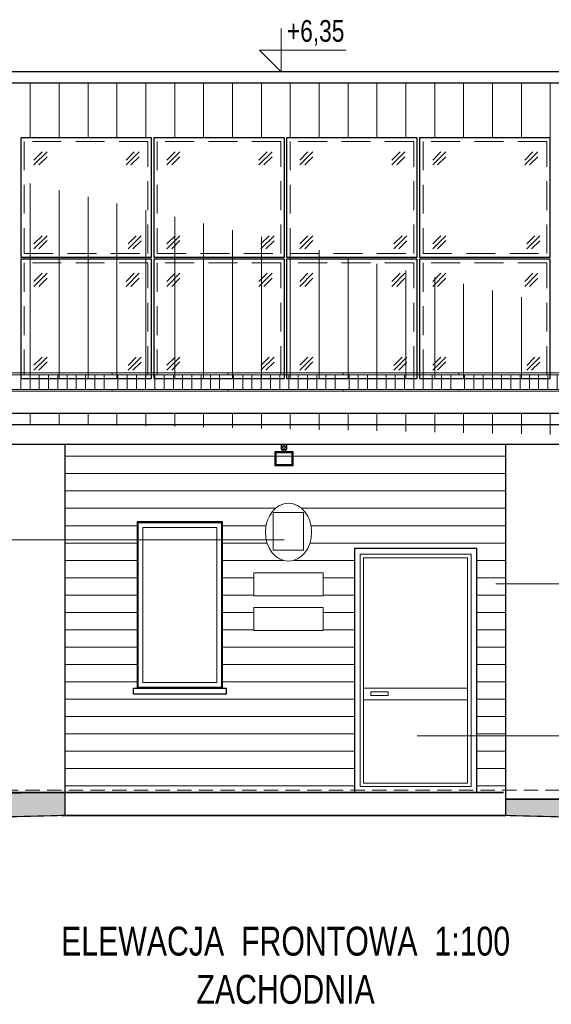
# Model space of a CAD drawing. Header units: inches. Extents: x 0 to 77643, y -44170 to 0.
# Tile 73 of 159: x 71991 to 72451, y -41943 to -41091. Entities that reach past the tile are written whole.
import ezdxf

# ---------------------------------------------------------------- set-up
doc = ezdxf.new("R2010")
doc.units = ezdxf.units.IN
doc.header["$MEASUREMENT"] = 0
doc.linetypes.add('HIDDEN', pattern=[0.375, 0.25, -0.125])
doc.layers.get('0').update_dxf_attribs({"lineweight": 0})
for name, color, linetype, lineweight in [('p--elewacja', 46, 'Continuous', 25), ('p--elewacja cienka', 251, 'Continuous', 0), ('p--elewacja-szraf', 251, 'Continuous', 0), ('p--koty wysok.', 141, 'Continuous', 0), ('p--opisy elewacji', 43, 'Continuous', 5), ('p--podpis rysunku', 7, 'Continuous', 0), ('p--tablice państwowe', 1, 'Continuous', 0)]:
    doc.layers.add(name, color=color, linetype=linetype, lineweight=lineweight)
doc.styles.add('1-50', font='arial.ttf', dxfattribs={"width": 0.75, "height": 12.5})
doc.styles.get("Standard").update_dxf_attribs({"font": 'arial.ttf', "width": 0.75})

# ---------------------------------------------------------------- blocks, each defined once
blk = doc.blocks.new('kota wykoń')
for p, q in [((0, 25), (0, 0)), ((0, 0), (-12.5, 12.5)), ((-12.5, 12.5), (37.5, 12.5))]:
    blk.add_line(p, q)
at = {"lineweight": 0}
blk.add_line((-2.5, 0), (2.5, 0), dxfattribs=at)
blk = doc.blocks.new('płotek-widok-1m')
at = {"linetype": 'Continuous', "ltscale": 12}
for p, q in [((17.01, 15.78), (0, 15.78)), ((100, 14.06), (0, 14.06)), ((5, 14.06), (5, 1.43)), ((13, 14.06), (13, 1.43)), ((21, 14.06), (21, 1.43)), ((29, 14.06), (29, 1.43)), ((37, 14.06), (37, 1.43)), ((45, 14.06), (45, 1.43)), ((53, 14.06), (53, 1.43)), ((61, 14.06), (61, 1.43)), ((69, 14.06), (69, 1.43)), ((77, 14.06), (77, 1.43)), ((85, 14.06), (85, 1.43)), ((93, 14.06), (93, 1.43)), ((100, 1.43), (0, 1.43)), ((24.98, 0), (0.52, 0))]:
    blk.add_line(p, q, dxfattribs=at)
for points in [[(0, 14.06), (0, 15.78), (100, 15.78), (100, 14.06)], [(100, 1.43), (100, 0), (0, 0), (0, 1.43)]]:
    blk.add_lwpolyline(points, dxfattribs=at)
blk = doc.blocks.new('naświeltlacz LED')
at = {"linetype": 'Continuous', "ltscale": 12}
for p, q in [((-1, -2), (-1, 0)), ((1, -2), (1, 0))]:
    blk.add_line(p, q, dxfattribs=at)
for points in [[(-8, 0), (8, 0), (8, 12), (-8, 12)], [(-7, 1), (7, 1), (7, 11), (-7, 11)], [(-2.5, -6), (2.5, -6), (2.5, -2), (-2.5, -2)]]:
    blk.add_lwpolyline(points, close=True, dxfattribs=at)
blk.add_circle((0, -4), 1.18, dxfattribs=at)

msp = doc.modelspace()

# ---------------------------------------------------------------- hatches: boundary and pattern name
at = {"layer": 'p--elewacja cienka', "linetype": 'Continuous'}
h = msp.add_hatch(dxfattribs=at)
h.set_pattern_fill('ANSI31', color=256, scale=200, angle=45, style=0)
h.set_pattern_definition([(90, (0, 10), (-25, 2e-15), [])])
h.paths.add_polyline_path([(72679.87132, -41193.36431), (71761.87132, -41193.36431), (71761.87132, -41401.36431), (72679.87132, -41401.36431)])
edge = h.paths.add_edge_path()
edge.add_line((72860.87132, -41146.11909), (71580.87132, -41146.11909))
edge.add_line((71580.87132, -41458.60953), (71580.87132, -41136.11909))
edge.add_line((72860.87132, -41431.58902), (71580.87132, -41431.58902))
edge.add_line((72860.87132, -41458.60953), (72860.87132, -41136.11909))
h = msp.add_hatch(dxfattribs=at)
h.set_pattern_fill('ANSI31', color=256, scale=120, angle=135, style=0)
h.set_pattern_definition([(180, (963.216, -398.745), (-2e-15, -15), [])])
h.paths.add_polyline_path([(72411.47132, -41579.14797), (72411.47132, -41458.60953), (72030.27132, -41458.60953), (72030.27132, -41759.40953), (72280.47132, -41759.40953), (72280.47132, -41548.40953), (72386.47132, -41548.40953), (72386.47132, -41710.36848), (72411.47132, -41710.36848)])
h.paths.add_polyline_path([(72166.47132, -41669.40953), (72166.47132, -41525.40953), (72092.47132, -41525.40953), (72092.47132, -41669.40953)], flags=16)
h.paths.add_polyline_path([(72166.47132, -41669.40953), (72092.47132, -41669.40953), (72089.47132, -41669.40953), (72089.47132, -41674.40953), (72169.47132, -41674.40953), (72169.47132, -41669.40953)], flags=16)
edge = h.paths.add_edge_path(flags=16)
edge.add_ellipse((72223.47132, -41534.40953), major_axis=(0, -25), ratio=0.8, start_angle=0, end_angle=360)
h.paths.add_polyline_path([(72193.47132, -41619.40953), (72253.47132, -41619.40953), (72253.47132, -41599.40953), (72193.47132, -41599.40953)], flags=16)
h.paths.add_polyline_path([(72193.47132, -41589.40953), (72253.47132, -41589.40953), (72253.47132, -41569.40953), (72193.47132, -41569.40953)], flags=16)
h.paths.add_polyline_path([(72093.47132, -41668.40953), (72165.47132, -41668.40953), (72165.47132, -41526.40953), (72093.47132, -41526.40953)], flags=0)
h.paths.add_polyline_path([(72411.47132, -41759.40953), (72411.47132, -41710.36848), (72386.47132, -41710.36848), (72386.47132, -41759.40953)])
h.paths.add_polyline_path([(72210.31632, -41549.92942), (72236.41697, -41549.92942), (72236.41697, -41549.92942)], flags=0)
h.paths.add_polyline_path([(72092.47132, -41669.40953), (72166.47132, -41669.40953), (72166.47132, -41525.40953), (72092.47132, -41525.40953)], flags=0)
at = {"layer": 'p--elewacja-szraf', "linetype": 'Continuous', "lineweight": 5}
h = msp.add_hatch(dxfattribs=at)
h.set_pattern_fill('02-Tynk zaprawa', color=256, scale=10, style=0)
h.set_pattern_definition([(10, (4, 6), (-0.285407, 30.412473), [0, -10]), (12, (7, 1), (-3.302908, 29.968163), [0, -10]), (-3, (0, -1), (6.563226, 29.697206), [0, -15]), (-82, (1, 0.5), (41.559146, -8.296829), [0, -5]), (23, (0, -0.5), (6.688163, 35.429768), [0, -8]), (58, (-2, -3), (37.630472, -5.826453), [0, -6]), (79, (-2, 3), (-36.947797, 14.312941), [0, -9]), (40, (4, 6), (-28.309158, 41.51616), [0, -10]), (92, (7, 1), (-40.080332, 1.602193), [0, -10]), (-43, (0, -1), (51.396654, 47.78477), [0, -15]), (-12, (1, 0.5), (19.931417, 26.433664), [0, -5]), (63, (0, -0.5), (-16.759379, 30.985855), [0, -9]), (6, (-2, -3), (15.49273498, -3.90194348), [0, -6]), (138, (-2, 3), (-37.989413, -31.730182), [0, -43]), (82, (4, 6), (-29.012177, 9.126533), [1, -10]), (-12, (7, 1), (9.171794, 28.720693), [1, -10]), (37, (0, -1), (-14.061273, 26.96814), [1, -15]), (-102, (1, 0.5), (36.21514, -22.010534), [1, -5]), (103, (0, -0.5), (-33.730123, 12.73887), [1, -8]), (-19, (-2, -3), (2.787893, -37.976672), [1, -6]), (9, (-2, 3), (0.812874, 39.614887), [1, -9]), (-92, (4, 6), (49.795044, -6.74193), [1, -10]), (-62, (7, 1), (36.726318, 16.13002), [1, -10]), (143, (0, -1), (-46.12023, -52.89541), [1, -15]), (112, (1, 0.5), (-33.060008, 1.742376), [1, -5]), (-53, (0, -0.5), (35.19673, 1.479925), [1, -9]), (126, (-2, -3), (-4.3671853, 15.3680738), [1, -6]), (38, (-2, 3), (-24.651337, 42.922157), [1, -43]), (82, (4.1, 6), (-29.012177, 9.126533), [1, -10]), (-12, (7.1, 1), (9.171794, 28.720693), [1, -10]), (37, (0.1, -1), (-14.061273, 26.96814), [1, -15]), (-102, (1.1, 0.5), (36.21514, -22.010534), [1, -5]), (103, (0.1, -0.5), (-33.730123, 12.73887), [1, -8]), (-19, (-2.1, -3), (2.787893, -37.976672), [1, -6]), (9, (-2.1, 3), (0.812874, 39.614887), [1, -9]), (-92, (4.1, 6), (49.795044, -6.74193), [1, -10]), (-62, (7.1, 1), (36.726318, 16.13002), [1, -10]), (143, (0.1, -1), (-46.12023, -52.89541), [1, -15]), (112, (1.1, 0.5), (-33.060008, 1.742376), [1, -5]), (-53, (0.1, -0.5), (35.19673, 1.479925), [1, -9]), (126, (-2.1, -3), (-4.3671853, 15.3680738), [1, -6]), (38, (-2.1, 3), (-24.651337, 42.922157), [1, -43])])
h.paths.add_polyline_path([(72030.27132, -41759.40953), (71648.07132, -41765.40953), (71648.07132, -41782.96596, -1.000000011), (71638.07132, -41782.96596), (71638.07132, -41765.40953), (71624.07132, -41765.40953), (71624.07132, -41789.40953), (72027.07132, -41779.40953), (72030.27132, -41779.40953)])
h = msp.add_hatch(dxfattribs=at)
h.set_pattern_fill('02-Tynk zaprawa', color=256, scale=10, style=0)
h.set_pattern_definition([(10, (24598.513, -21373.566), (-0.285407, 30.412473), [0, -10]), (12, (24601.513, -21378.566), (-3.302908, 29.968163), [0, -10]), (-3, (24594.513, -21380.566), (6.563226, 29.697206), [0, -15]), (-82, (24595.513, -21379.066), (41.559146, -8.29683), [0, -5]), (23, (24594.513, -21380.066), (6.688163, 35.429768), [0, -8]), (58, (24592.513, -21382.566), (37.630472, -5.826453), [0, -6]), (79, (24592.513, -21376.566), (-36.947797, 14.31294), [0, -9]), (40, (24598.513, -21373.566), (-28.30916, 41.51616), [0, -10]), (92, (24601.513, -21378.566), (-40.080332, 1.602193), [0, -10]), (-43, (24594.51, -21380.566), (51.39665, 47.78477), [0, -15]), (-12, (24595.513, -21379.066), (19.931417, 26.433664), [0, -5]), (63, (24594.513, -21380.066), (-16.75938, 30.985855), [0, -9]), (6, (24592.513, -21382.566), (15.492735, -3.9019435), [0, -6]), (138, (24592.513, -21376.566), (-37.989413, -31.73018), [0, -43]), (82, (24598.513, -21373.566), (-29.012177, 9.126533), [1, -10]), (-12, (24601.513, -21378.566), (9.171794, 28.720693), [1, -10]), (37, (24594.513, -21380.566), (-14.061273, 26.96814), [1, -15]), (-102, (24595.513, -21379.066), (36.21514, -22.010534), [1, -5]), (103, (24594.513, -21380.066), (-33.730123, 12.73887), [1, -8]), (-19, (24592.513, -21382.566), (2.787893, -37.976672), [1, -6]), (9, (24592.513, -21376.566), (0.812874, 39.614887), [1, -9]), (-92, (24598.513, -21373.566), (49.795044, -6.74193), [1, -10]), (-62, (24601.513, -21378.566), (36.726318, 16.13002), [1, -10]), (143, (24594.51, -21380.566), (-46.12023, -52.89541), [1, -15]), (112, (24595.513, -21379.066), (-33.060008, 1.742376), [1, -5]), (-53, (24594.513, -21380.066), (35.19673, 1.479925), [1, -9]), (126, (24592.513, -21382.566), (-4.3671853, 15.3680738), [1, -6]), (38, (24592.513, -21376.566), (-24.651337, 42.922157), [1, -43]), (82, (24598.613, -21373.566), (-29.012177, 9.126533), [1, -10]), (-12, (24601.613, -21378.566), (9.171794, 28.720693), [1, -10]), (37, (24594.613, -21380.566), (-14.061273, 26.96814), [1, -15]), (-102, (24595.613, -21379.066), (36.21514, -22.010534), [1, -5]), (103, (24594.613, -21380.066), (-33.730123, 12.73887), [1, -8]), (-19, (24592.413, -21382.566), (2.787893, -37.976672), [1, -6]), (9, (24592.413, -21376.566), (0.812874, 39.614887), [1, -9]), (-92, (24598.613, -21373.566), (49.795044, -6.74193), [1, -10]), (-62, (24601.613, -21378.566), (36.726318, 16.13002), [1, -10]), (143, (24594.61, -21380.566), (-46.12023, -52.89541), [1, -15]), (112, (24595.613, -21379.066), (-33.060008, 1.742376), [1, -5]), (-53, (24594.613, -21380.066), (35.19673, 1.479925), [1, -9]), (126, (24592.413, -21382.566), (-4.3671853, 15.3680738), [1, -6]), (38, (24592.413, -21376.566), (-24.651337, 42.922157), [1, -43])])
h.paths.add_polyline_path([(72817.67132, -41765.40953), (72817.67132, -41789.40953), (72411.47132, -41779.40953), (72411.47132, -41765.40953), (72793.67132, -41765.40953), (72793.67132, -41782.96596, 1), (72803.67132, -41782.96596), (72803.67132, -41765.40953)])

# ---------------------------------------------------------------- linework, layer by layer
at = {"layer": 'p--elewacja', "ltscale": 35}
for p, q in [((72860.87132, -41136.11909), (71580.87132, -41136.11909)), ((72860.87132, -41146.11909), (71580.87132, -41146.11909)), ((72860.87132, -41431.58902), (71580.87132, -41431.58902)), ((72860.87132, -41441.58902), (71580.87132, -41441.58902)), ((72793.67132, -41458.60953), (71648.07132, -41458.60953)), ((72030.27132, -41779.40953), (72030.27132, -41458.60953)), ((72411.47132, -41765.40953), (72411.47132, -41458.60953)), ((72411.47132, -41779.40953), (72411.47132, -41765.40953))]:
    msp.add_line(p, q, dxfattribs=at)
at = {"layer": 'p--elewacja', "lineweight": 35, "ltscale": 35}
for p, q in [((71648.07132, -41759.40953), (72409.40834, -41759.40953)), ((72411.47132, -41765.40953), (72793.67132, -41765.40953)), ((72027.07132, -41779.40953), (72411.47132, -41779.40953))]:
    msp.add_line(p, q, dxfattribs=at)
at = {"layer": 'p--elewacja', "ltscale": 35}
for points in [[(71991.87132, -41296.36431), (72104.87132, -41296.36431), (72104.87132, -41193.36431), (71991.87132, -41193.36431)], [(72106.87132, -41296.36431), (72219.87132, -41296.36431), (72219.87132, -41193.36431), (72106.87132, -41193.36431)], [(72221.87132, -41296.36431), (72334.87132, -41296.36431), (72334.87132, -41193.36431), (72221.87132, -41193.36431)], [(72336.87132, -41296.36431), (72449.87132, -41296.36431), (72449.87132, -41193.36431), (72336.87132, -41193.36431)], [(71991.87132, -41401.36431), (72104.87132, -41401.36431), (72104.87132, -41298.36431), (71991.87132, -41298.36431)], [(72106.87132, -41401.36431), (72219.87132, -41401.36431), (72219.87132, -41298.36431), (72106.87132, -41298.36431)], [(72221.87132, -41401.36431), (72334.87132, -41401.36431), (72334.87132, -41298.36431), (72221.87132, -41298.36431)], [(72336.87132, -41401.36431), (72449.87132, -41401.36431), (72449.87132, -41298.36431), (72336.87132, -41298.36431)], [(72092.47132, -41669.40953), (72166.47132, -41669.40953), (72166.47132, -41525.40953), (72092.47132, -41525.40953)], [(72280.47132, -41759.40953), (72386.47132, -41759.40953), (72386.47132, -41548.40953), (72280.47132, -41548.40953)], [(72089.47132, -41669.40953), (72169.47132, -41669.40953), (72169.47132, -41674.40953), (72089.47132, -41674.40953)]]:
    msp.add_lwpolyline(points, close=True, dxfattribs=at)
at = {"layer": 'p--elewacja', "lineweight": 50, "ltscale": 35, "const_width": 1}
msp.add_lwpolyline([(71499.25213, -41789.40953), (71624.07132, -41789.40953), (72027.07132, -41779.40953), (72411.47132, -41779.40953), (72817.67132, -41789.40953), (73039.8482, -41789.40953)], dxfattribs=at)
at = {"layer": 'p--elewacja cienka', "linetype": 'HIDDEN', "ltscale": 100}
for p, q in [((72014.55571, -41205.44147), (72003.242, -41216.75518)), ((72010.31307, -41205.44147), (72003.242, -41212.51254)), ((72014.55571, -41209.68411), (72007.48464, -41216.75518)), ((72094.19842, -41205.44147), (72082.88472, -41216.75518)), ((72089.95578, -41205.44147), (72082.88472, -41212.51254)), ((72094.19842, -41209.68411), (72087.12736, -41216.75518)), ((72129.55571, -41205.44147), (72118.242, -41216.75518)), ((72125.31307, -41205.44147), (72118.242, -41212.51254)), ((72129.55571, -41209.68411), (72122.48464, -41216.75518)), ((72209.19842, -41205.44147), (72197.88472, -41216.75518)), ((72204.95578, -41205.44147), (72197.88472, -41212.51254)), ((72209.19842, -41209.68411), (72202.12736, -41216.75518)), ((72244.55571, -41205.44147), (72233.242, -41216.75518)), ((72240.31307, -41205.44147), (72233.242, -41212.51254)), ((72244.55571, -41209.68411), (72237.48464, -41216.75518)), ((72324.19842, -41205.44147), (72312.88472, -41216.75518)), ((72319.95578, -41205.44147), (72312.88472, -41212.51254)), ((72324.19842, -41209.68411), (72317.12736, -41216.75518)), ((72359.55571, -41205.44147), (72348.242, -41216.75518)), ((72355.31307, -41205.44147), (72348.242, -41212.51254)), ((72359.55571, -41209.68411), (72352.48464, -41216.75518)), ((72439.19842, -41205.44147), (72427.88472, -41216.75518)), ((72434.95578, -41205.44147), (72427.88472, -41212.51254)), ((72439.19842, -41209.68411), (72432.12736, -41216.75518)), ((72014.55571, -41277.90177), (72003.242, -41289.21548)), ((72010.31307, -41277.90177), (72003.242, -41284.97284)), ((72095.92146, -41278.03466), (72084.60775, -41289.34837)), ((72091.67881, -41278.03466), (72084.60775, -41285.10573)), ((72129.55571, -41277.90177), (72118.242, -41289.21548)), ((72125.31307, -41277.90177), (72118.242, -41284.97284)), ((72210.92146, -41278.03466), (72199.60775, -41289.34837)), ((72206.67881, -41278.03466), (72199.60775, -41285.10573)), ((72244.55571, -41277.90177), (72233.242, -41289.21548)), ((72240.31307, -41277.90177), (72233.242, -41284.97284)), ((72325.92146, -41278.03466), (72314.60775, -41289.34837)), ((72321.67881, -41278.03466), (72314.60775, -41285.10573)), ((72359.55571, -41277.90177), (72348.242, -41289.21548)), ((72355.31307, -41277.90177), (72348.242, -41284.97284)), ((72440.92146, -41278.03466), (72429.60775, -41289.34837)), ((72436.67881, -41278.03466), (72429.60775, -41285.10573)), ((72014.55571, -41282.14441), (72007.48464, -41289.21548)), ((72095.92146, -41282.2773), (72088.85039, -41289.34837)), ((72129.55571, -41282.14441), (72122.48464, -41289.21548)), ((72210.92146, -41282.2773), (72203.85039, -41289.34837)), ((72244.55571, -41282.14441), (72237.48464, -41289.21548)), ((72325.92146, -41282.2773), (72318.85039, -41289.34837)), ((72359.55571, -41282.14441), (72352.48464, -41289.21548)), ((72440.92146, -41282.2773), (72433.85039, -41289.34837)), ((72014.55571, -41310.44147), (72003.242, -41321.75518)), ((72010.31307, -41310.44147), (72003.242, -41317.51254)), ((72094.19842, -41310.44147), (72082.88472, -41321.75518)), ((72089.95578, -41310.44147), (72082.88472, -41317.51254)), ((72129.55571, -41310.44147), (72118.242, -41321.75518)), ((72125.31307, -41310.44147), (72118.242, -41317.51254)), ((72209.19842, -41310.44147), (72197.88472, -41321.75518)), ((72204.95578, -41310.44147), (72197.88472, -41317.51254)), ((72244.55571, -41310.44147), (72233.242, -41321.75518)), ((72240.31307, -41310.44147), (72233.242, -41317.51254)), ((72324.19842, -41310.44147), (72312.88472, -41321.75518)), ((72319.95578, -41310.44147), (72312.88472, -41317.51254)), ((72359.55571, -41310.44147), (72348.242, -41321.75518)), ((72355.31307, -41310.44147), (72348.242, -41317.51254)), ((72439.19842, -41310.44147), (72427.88472, -41321.75518)), ((72434.95578, -41310.44147), (72427.88472, -41317.51254)), ((72014.55571, -41314.68411), (72007.48464, -41321.75518)), ((72094.19842, -41314.68411), (72087.12736, -41321.75518)), ((72129.55571, -41314.68411), (72122.48464, -41321.75518)), ((72209.19842, -41314.68411), (72202.12736, -41321.75518)), ((72244.55571, -41314.68411), (72237.48464, -41321.75518)), ((72324.19842, -41314.68411), (72317.12736, -41321.75518)), ((72359.55571, -41314.68411), (72352.48464, -41321.75518)), ((72439.19842, -41314.68411), (72432.12736, -41321.75518)), ((72014.55571, -41382.90177), (72003.242, -41394.21548)), ((72010.31307, -41382.90177), (72003.242, -41389.97284)), ((72014.55571, -41387.14441), (72007.48464, -41394.21548)), ((72095.92146, -41383.03466), (72084.60775, -41394.34837)), ((72091.67881, -41383.03466), (72084.60775, -41390.10573)), ((72095.92146, -41387.2773), (72088.85039, -41394.34837)), ((72129.55571, -41382.90177), (72118.242, -41394.21548)), ((72125.31307, -41382.90177), (72118.242, -41389.97284)), ((72129.55571, -41387.14441), (72122.48464, -41394.21548)), ((72210.92146, -41383.03466), (72199.60775, -41394.34837)), ((72206.67881, -41383.03466), (72199.60775, -41390.10573)), ((72210.92146, -41387.2773), (72203.85039, -41394.34837)), ((72244.55571, -41382.90177), (72233.242, -41394.21548)), ((72240.31307, -41382.90177), (72233.242, -41389.97284)), ((72244.55571, -41387.14441), (72237.48464, -41394.21548)), ((72325.92146, -41383.03466), (72314.60775, -41394.34837)), ((72321.67881, -41383.03466), (72314.60775, -41390.10573)), ((72325.92146, -41387.2773), (72318.85039, -41394.34837)), ((72359.55571, -41382.90177), (72348.242, -41394.21548)), ((72355.31307, -41382.90177), (72348.242, -41389.97284)), ((72359.55571, -41387.14441), (72352.48464, -41394.21548)), ((72440.92146, -41383.03466), (72429.60775, -41394.34837)), ((72436.67881, -41383.03466), (72429.60775, -41390.10573)), ((72440.92146, -41387.2773), (72433.85039, -41394.34837))]:
    msp.add_line(p, q, dxfattribs=at)
at = {"layer": 'p--elewacja cienka', "ltscale": 35}
for p, q in [((72288.47132, -41669.40953), (72378.47132, -41669.40953)), ((72288.47132, -41679.40953), (72378.47132, -41679.40953))]:
    msp.add_line(p, q, dxfattribs=at)
at = {"layer": 'p--elewacja cienka', "linetype": 'HIDDEN', "lineweight": 5, "ltscale": 50}
msp.add_line((71620.87132, -41757.40953), (72820.87132, -41757.40953), dxfattribs=at)
at = {"layer": 'p--elewacja cienka', "linetype": 'HIDDEN', "ltscale": 100}
for points in [[(71994.87132, -41293.36431), (72101.87132, -41293.36431), (72101.87132, -41196.36431), (71994.87132, -41196.36431)], [(72109.87132, -41293.36431), (72216.87132, -41293.36431), (72216.87132, -41196.36431), (72109.87132, -41196.36431)], [(72224.87132, -41293.36431), (72331.87132, -41293.36431), (72331.87132, -41196.36431), (72224.87132, -41196.36431)], [(72339.87132, -41293.36431), (72446.87132, -41293.36431), (72446.87132, -41196.36431), (72339.87132, -41196.36431)], [(71994.87132, -41398.36431), (72101.87132, -41398.36431), (72101.87132, -41301.36431), (71994.87132, -41301.36431)], [(72109.87132, -41398.36431), (72216.87132, -41398.36431), (72216.87132, -41301.36431), (72109.87132, -41301.36431)], [(72224.87132, -41398.36431), (72331.87132, -41398.36431), (72331.87132, -41301.36431), (72224.87132, -41301.36431)], [(72339.87132, -41398.36431), (72446.87132, -41398.36431), (72446.87132, -41301.36431), (72339.87132, -41301.36431)]]:
    msp.add_lwpolyline(points, close=True, dxfattribs=at)
at = {"layer": 'p--elewacja cienka', "ltscale": 35}
for points in [[(72093.47132, -41668.40953), (72165.47132, -41668.40953), (72165.47132, -41526.40953), (72093.47132, -41526.40953)], [(72097.47132, -41664.40953), (72161.47132, -41664.40953), (72161.47132, -41530.40953), (72097.47132, -41530.40953)], [(72285.47132, -41754.40953), (72381.47132, -41754.40953), (72381.47132, -41553.40953), (72285.47132, -41553.40953)], [(72288.47132, -41751.40953), (72378.47132, -41751.40953), (72378.47132, -41556.40953), (72288.47132, -41556.40953)], [(72294.57859, -41672.50989), (72309.74626, -41672.50989), (72309.74626, -41675.67925), (72294.57859, -41675.67925)]]:
    msp.add_lwpolyline(points, close=True, dxfattribs=at)
at = {"layer": 'p--elewacja cienka', "linetype": 'Continuous'}
msp.add_lwpolyline([(72030.27132, -41759.40953), (71648.07132, -41765.40953), (71648.07132, -41782.96596, -1.000000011), (71638.07132, -41782.96596), (71638.07132, -41765.40953), (71624.07132, -41765.40953), (71624.07132, -41789.40953), (72027.07132, -41779.40953), (72030.27132, -41779.40953), (72030.27132, -41779.40953), (72030.27132, -41759.40953)], format="xyb", dxfattribs=at)
at = {"layer": 'p--elewacja-szraf', "linetype": 'Continuous', "lineweight": 5}
msp.add_lwpolyline([(72817.67132, -41765.40953), (72817.67132, -41789.40953), (72411.47132, -41779.40953), (72411.47132, -41765.40953), (72793.67132, -41765.40953), (72793.67132, -41782.96596, 1), (72803.67132, -41782.96596), (72803.67132, -41765.40953)], format="xyb", close=True, dxfattribs=at)
at = {"layer": 'p--opisy elewacji', "linetype": 'Continuous', "lineweight": 5}
for p, q in [((71425.67406, -41540.98861), (72219.59638, -41540.98861)), ((73356.51458, -41579.14797), (72402.79624, -41579.14797)), ((73357.65632, -41710.36848), (72334.73436, -41710.36848))]:
    msp.add_line(p, q, dxfattribs=at)
at = {"layer": 'p--tablice państwowe', "color": 1, "linetype": 'Continuous'}
for points in [[(72210.31632, -41549.92942), (72236.41697, -41549.92942), (72236.41697, -41517.2024), (72210.31632, -41517.2024)], [(72193.47132, -41589.40953), (72253.47132, -41589.40953), (72253.47132, -41569.40953), (72193.47132, -41569.40953)], [(72193.47132, -41619.40953), (72253.47132, -41619.40953), (72253.47132, -41599.40953), (72193.47132, -41599.40953)]]:
    msp.add_lwpolyline(points, close=True, dxfattribs=at)
msp.add_ellipse((72223.47132, -41534.40953), major_axis=(0, -25), ratio=0.8, dxfattribs=at)

# ---------------------------------------------------------------- block references
at = {"layer": 'p--elewacja', "ltscale": 35, "rotation": 180}
msp.add_blockref('naświeltlacz LED', (72219.50425, -41464.72994), dxfattribs=at)
at = {"layer": 'p--elewacja cienka', "linetype": 'Continuous'}
for p in [(71970.87132, -41412.36902), (72070.87132, -41412.36902), (72170.87132, -41412.36902), (72270.87132, -41412.36902), (72370.87132, -41412.36902)]:
    msp.add_blockref('płotek-widok-1m', p, dxfattribs=at)
at = {"layer": 'p--koty wysok.', "xscale": 1.5, "yscale": 1.5, "zscale": 1.5}
msp.add_blockref('kota wykoń', (72217.12132, -41136.11953), dxfattribs=at)

# ---------------------------------------------------------------- texts
at = {"layer": 'p--koty wysok.', "insert": (72222.13376, -41091.42683), "char_height": 18.75, "width": 311.1239483, "attachment_point": 1, "style": '1-50'}
msp.add_mtext('+6,35', dxfattribs=at)
at = {"layer": 'p--podpis rysunku', "insert": (72486.68614, -41875.60794), "char_height": 25, "width": 531.4776, "attachment_point": 3}
msp.add_mtext('\\pxqc;ELEWACJA  FRONTOWA  1:100\\P\\pxqc;ZACHODNIA', dxfattribs=at)

doc.saveas('drawing.dxf')
